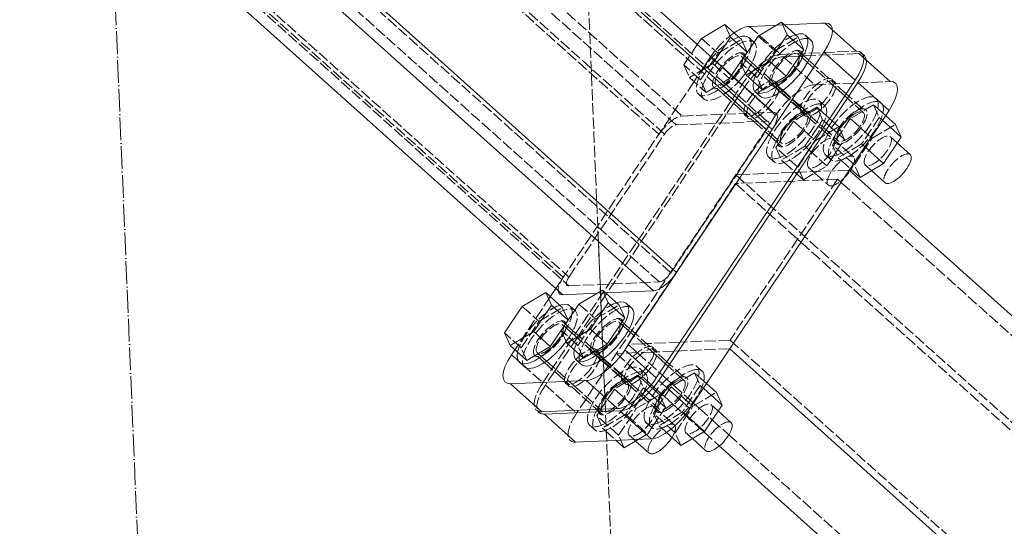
# Model space of a CAD drawing. Header units: millimetres. Extents: x -15129 to 9171, y -18789 to 5877.
# Tile 182 of 256: x -12023 to -11763, y -1575 to -1442. Entities that reach past the tile are written whole.
import ezdxf

# ---------------------------------------------------------------- set-up
doc = ezdxf.new("R2010")
doc.units = ezdxf.units.MM
doc.linetypes.add('ACAD_ISO02W100', pattern=[15, 12, -3])
doc.linetypes.add('ACAD_ISO04W100', pattern=[30, 24, -3, 0, -3])
for name, color, linetype in [('AS_Belki', 145, 'Continuous'), ('AS_Blachy', 30, 'Continuous'), ('AS_Sciany betonowe', 252, 'Continuous'), ('AS_Siatki', 72, 'Continuous'), ('AS_Sruby', 9, 'Continuous')]:
    doc.layers.add(name, color=color, linetype=linetype)

msp = doc.modelspace()

# ---------------------------------------------------------------- linework, layer by layer
at = {"layer": 'AS_Belki', "color": 84, "linetype": 'ACAD_ISO02W100', "lineweight": 13, "ltscale": 0.25}
for p, q in [((-11942.48, -1382.21), (-11847.86, -1467.02)), ((-11925.06, -1381.48), (-11825.54, -1470.68)), ((-11825.46, -1468.38), (-11922.53, -1381.38)), ((-11853.88, -1510.87), (-11994.98, -1384.4)), ((-11850.8, -1508.45), (-11989.46, -1384.17)), ((-11953.53, -1382.67), (-11854.02, -1471.86)), ((-11852.52, -1471.8), (-11952.03, -1382.61)), ((-11849.44, -1469.38), (-11946.51, -1382.38)), ((-12018.96, -1385.4), (-11877.85, -1511.87)), ((-11879.27, -1509.63), (-12017.93, -1385.36)), ((-12016.43, -1385.3), (-11877.77, -1509.57)), ((-11847.86, -1467.02), (-11823.88, -1466.02)), ((-11850.8, -1508.45), (-11825.54, -1470.68)), ((-11849.44, -1469.38), (-11825.46, -1468.38)), ((-11877.77, -1509.57), (-11852.52, -1471.8)), ((-11832.16, -1482.5), (-11833.65, -1482.56)), ((-11833.65, -1482.56), (-11123.89, -2118.71)), ((-11831.99, -1482.49), (-11832.16, -1482.5)), ((-11803.68, -1481.31), (-11831.99, -1482.49)), ((-11833.73, -1484.86), (-11860.23, -1524.49)), ((-11806.76, -1483.74), (-11835.17, -1526.23)), ((-11833.73, -1484.86), (-11833.63, -1484.95)), ((-11833.57, -1484.86), (-11833.73, -1484.86)), ((-11833.63, -1484.95), (-11825.37, -1492.36)), ((-11806.76, -1483.74), (-11833.57, -1484.86)), ((-11805.85, -1484.55), (-11806.76, -1483.74)), ((-11096.99, -2119.88), (-11805.85, -1484.55)), ((-11825.37, -1492.36), (-11817.34, -1499.56)), ((-11817.34, -1499.56), (-11816.43, -1500.37)), ((-11816.43, -1500.37), (-11644.66, -1654.32)), ((-11877.85, -1511.87), (-11853.88, -1510.87)), ((-11870.3, -1513.85), (-11868.15, -1513.76)), ((-11860.58, -1525.02), (-11862.15, -1527.35)), ((-11861.14, -1523.67), (-11861.5, -1524.2)), ((-11860.23, -1524.49), (-11860.58, -1525.02)), ((-11858.16, -1527.19), (-11862.15, -1527.35)), ((-11862.15, -1527.35), (-11859.66, -1529.58)), ((-11857.26, -1527.15), (-11858.16, -1527.19)), ((-11848.39, -1526.78), (-11857.26, -1527.15)), ((-11835.17, -1526.23), (-11848.39, -1526.78)), ((-11835.17, -1526.23), (-11125.41, -2162.37)), ((-11859.63, -1529.54), (-11865.23, -1529.78)), ((-11865.23, -1529.78), (-11862.28, -1532.42)), ((-11859.66, -1529.58), (-11853.79, -1534.85)), ((-11855.72, -1529.38), (-11859.63, -1529.54)), ((-11854.97, -1529.35), (-11855.72, -1529.38)), ((-11854.82, -1529.34), (-11854.97, -1529.35)), ((-11849.97, -1529.14), (-11854.82, -1529.34)), ((-11835.25, -1528.53), (-11849.97, -1529.14)), ((-11862.28, -1532.42), (-11861.05, -1533.52)), ((-11861.05, -1533.52), (-11858.43, -1535.86)), ((-11853.79, -1534.85), (-11851.93, -1536.51)), ((-11858.43, -1535.86), (-11857.04, -1537.11)), ((-11857.04, -1537.11), (-11856.21, -1537.86)), ((-11856.21, -1537.86), (-11854.54, -1539.35)), ((-11851.93, -1536.51), (-11850.72, -1537.6)), ((-11850.72, -1537.6), (-11850.11, -1538.15)), ((-11850.11, -1538.15), (-11845.02, -1542.7)), ((-11854.54, -1539.35), (-11853.33, -1540.44)), ((-11853.33, -1540.44), (-11852.52, -1541.16)), ((-11852.52, -1541.16), (-11850.41, -1543.05)), ((-11850.41, -1543.05), (-11847.57, -1545.6)), ((-11845.02, -1542.7), (-11844.84, -1542.86)), ((-11844.84, -1542.86), (-11843.27, -1544.27)), ((-11847.57, -1545.6), (-11847.26, -1545.88)), ((-11847.26, -1545.88), (-11842.13, -1550.48)), ((-11843.27, -1544.27), (-11839.9, -1547.29)), ((-11839.9, -1547.29), (-11835.52, -1551.22)), ((-11842.13, -1550.48), (-11838.03, -1554.15)), ((-11835.52, -1551.22), (-11776.55, -1604.07))]:
    msp.add_line(p, q, dxfattribs=at)
at = {"layer": 'AS_Belki', "color": 145, "linetype": 'Continuous', "lineweight": 13, "ltscale": 0.25}
for p, q in [((-11824.04, -1470.61), (-11923.56, -1381.42)), ((-11823.88, -1466.02), (-11918.5, -1381.21)), ((-11999, -1384.57), (-11855.45, -1513.23)), ((-11987.96, -1384.11), (-11849.3, -1508.38)), ((-12022.98, -1385.57), (-11879.43, -1514.23)), ((-11849.3, -1508.38), (-11824.04, -1470.61)), ((-11093.92, -2117.46), (-11803.68, -1481.31)), ((-11879.43, -1514.23), (-11870.3, -1513.85)), ((-11868.15, -1513.76), (-11855.45, -1513.23)), ((-11835.25, -1528.53), (-11125.49, -2164.67)), ((-11838.03, -1554.15), (-11778.73, -1607.3))]:
    msp.add_line(p, q, dxfattribs=at)
at = {"layer": 'AS_Belki', "color": 84, "linetype": 'ACAD_ISO02W100', "lineweight": 13, "ltscale": 0.25, "extrusion": (0.68816, -0.61678, -0.382124)}
for centre, radius, start, end in [((-9005.69, -2996.94, -7247.65), 6, 249.5774, 339.5774), ((-9005.69, -2996.94, -7247.65), 3, 249.5774, 339.5774), ((-9050.68, -2994.5, -7241.74), 6, 159.5774, 249.5774), ((-9050.68, -2994.5, -7241.74), 3, 159.5774, 249.5774)]:
    msp.add_arc(centre, radius, start, end, dxfattribs=at)
at = {"layer": 'AS_Belki', "color": 145, "linetype": 'Continuous', "lineweight": 13, "ltscale": 0.25, "extrusion": (-0.68816, 0.61678, 0.382124)}
for centre, start, end in [((8988.94, -2990.37, 7231.77), 110.4226, 200.4226), ((9033.93, -2987.93, 7225.86), 20.4226, 110.4226)]:
    msp.add_arc(centre, 6, start, end, dxfattribs=at)
at = {"layer": 'AS_Belki', "color": 84, "linetype": 'ACAD_ISO02W100', "lineweight": 13, "ltscale": 0.25, "extrusion": (-0.68816, 0.61678, 0.382124)}
for centre, start, end in [((8988.94, -2990.37, 7231.77), 110.4226, 200.4226), ((9033.93, -2987.93, 7225.86), 20.4226, 110.4226)]:
    msp.add_arc(centre, 3, start, end, dxfattribs=at)
at = {"layer": 'AS_Blachy', "color": 145, "linetype": 'Continuous', "lineweight": 13, "ltscale": 0.25}
for p, q in [((-11825.91, -1443.16), (-11830.08, -1443.33)), ((-11822.95, -1443.03), (-11825.91, -1443.16)), ((-11810.92, -1442.53), (-11820.8, -1442.94)), ((-11810.09, -1442.5), (-11810.92, -1442.53)), ((-11801.84, -1449.9), (-11810.09, -1442.5)), ((-11824.04, -1470.61), (-11810.36, -1450.16)), ((-11810.36, -1450.16), (-11802.1, -1457.56)), ((-11801.15, -1450.51), (-11801.26, -1450.52)), ((-11792.89, -1457.92), (-11801.15, -1450.51)), ((-11804.86, -1461.68), (-11802.1, -1457.56)), ((-11854.03, -1536.86), (-11801.42, -1458.17)), ((-11801.42, -1458.17), (-11793.16, -1465.58)), ((-11854.72, -1536.24), (-11804.86, -1461.68)), ((-11843.69, -1541.14), (-11793.16, -1465.58)), ((-11862.98, -1528.84), (-11849.3, -1508.38)), ((-11881.25, -1512.6), (-11882.71, -1514.77)), ((-11892.06, -1528.76), (-11892.95, -1530.09)), ((-11862.98, -1528.84), (-11854.72, -1536.24)), ((-11893.22, -1537.75), (-11873.24, -1536.92)), ((-11893.22, -1537.75), (-11884.96, -1545.15)), ((-11864.98, -1544.32), (-11873.24, -1536.92)), ((-11854.03, -1536.86), (-11845.78, -1544.26)), ((-11845.78, -1544.26), (-11843.69, -1541.14)), ((-11884.96, -1545.15), (-11864.98, -1544.32)), ((-11884.27, -1545.77), (-11864.29, -1544.94)), ((-11884.27, -1545.77), (-11876.02, -1553.17)), ((-11856.03, -1552.34), (-11864.29, -1544.94)), ((-11876.02, -1553.17), (-11856.03, -1552.34))]:
    msp.add_line(p, q, dxfattribs=at)
at = {"layer": 'AS_Blachy', "color": 84, "linetype": 'ACAD_ISO02W100', "lineweight": 13, "ltscale": 0.25}
for p, q in [((-11830.08, -1443.33), (-11821.82, -1450.73)), ((-11820.8, -1442.94), (-11822.95, -1443.03)), ((-11816.37, -1450.54), (-11817.33, -1449.68)), ((-11840.34, -1451.41), (-11841.86, -1453.68)), ((-11832.08, -1458.81), (-11840.34, -1451.41)), ((-11831.35, -1451.17), (-11832.31, -1450.31)), ((-11831.32, -1451.2), (-11831.35, -1451.17)), ((-11829.38, -1452.94), (-11831.32, -1451.2)), ((-11821.82, -1450.73), (-11801.84, -1449.9)), ((-11819.76, -1451.29), (-11821.13, -1451.35)), ((-11821.13, -1451.35), (-11812.87, -1458.75)), ((-11816.96, -1451.17), (-11819.76, -1451.29)), ((-11816.79, -1451.17), (-11816.96, -1451.17)), ((-11816.62, -1451.16), (-11816.79, -1451.17)), ((-11816.2, -1451.14), (-11816.62, -1451.16)), ((-11814.39, -1452.31), (-11816.37, -1450.54)), ((-11815.72, -1451.12), (-11816.2, -1451.14)), ((-11813.8, -1451.04), (-11815.72, -1451.12)), ((-11809.07, -1457.08), (-11814.39, -1452.31)), ((-11801.26, -1450.52), (-11813.8, -1451.04)), ((-11841.86, -1453.68), (-11844.7, -1457.94)), ((-11827.57, -1454.56), (-11829.38, -1452.94)), ((-11824.06, -1457.71), (-11827.57, -1454.56)), ((-11804.52, -1461.17), (-11808.38, -1457.7)), ((-11884.7, -1537.49), (-11832.08, -1458.81)), ((-11844.7, -1457.94), (-11881.25, -1512.6)), ((-11838.63, -1459.75), (-11836.88, -1461.32)), ((-11831.39, -1459.42), (-11832.91, -1461.7)), ((-11823.13, -1466.83), (-11831.39, -1459.42)), ((-11823.64, -1459.13), (-11821.89, -1460.69)), ((-11822.88, -1458.76), (-11823.37, -1458.32)), ((-11821.24, -1460.23), (-11822.88, -1458.76)), ((-11816.33, -1464.63), (-11821.24, -1460.23)), ((-11812.87, -1458.75), (-11792.89, -1457.92)), ((-11836.88, -1461.32), (-11830.37, -1467.15)), ((-11832.91, -1461.7), (-11833.89, -1463.16)), ((-11821.89, -1460.69), (-11815.39, -1466.53)), ((-11800.12, -1465.1), (-11804.52, -1461.17)), ((-11834.24, -1463.69), (-11867.71, -1513.74)), ((-11833.89, -1463.16), (-11834.24, -1463.69)), ((-11815.11, -1465.73), (-11816.33, -1464.63)), ((-11823.13, -1466.83), (-11875.75, -1545.51)), ((-11829.68, -1467.77), (-11828.85, -1468.52)), ((-11814.7, -1467.14), (-11810.83, -1470.61)), ((-11828.85, -1468.52), (-11824.97, -1472)), ((-11810.83, -1470.61), (-11806.44, -1474.54)), ((-11824.97, -1472), (-11821.43, -1475.17)), ((-11882.71, -1514.77), (-11892.06, -1528.76)), ((-11867.88, -1514), (-11875.28, -1525.06)), ((-11867.71, -1513.74), (-11867.88, -1514)), ((-11878.71, -1521.98), (-11879.67, -1521.12)), ((-11878.68, -1522.01), (-11878.71, -1521.98)), ((-11876.73, -1523.76), (-11878.68, -1522.01)), ((-11863.72, -1521.36), (-11864.68, -1520.5)), ((-11861.75, -1523.13), (-11863.72, -1521.36)), ((-11874.93, -1525.37), (-11876.73, -1523.76)), ((-11875.28, -1525.06), (-11875.63, -1525.59)), ((-11871.41, -1528.53), (-11874.93, -1525.37)), ((-11856.43, -1527.9), (-11861.75, -1523.13)), ((-11875.63, -1525.59), (-11881.24, -1533.98)), ((-11892.95, -1530.09), (-11884.7, -1537.49)), ((-11885.99, -1530.57), (-11884.24, -1532.14)), ((-11871, -1529.94), (-11869.25, -1531.51)), ((-11870.24, -1529.58), (-11870.73, -1529.14)), ((-11868.6, -1531.05), (-11870.24, -1529.58)), ((-11851.87, -1531.98), (-11855.74, -1528.52)), ((-11884.24, -1532.14), (-11877.73, -1537.97)), ((-11869.25, -1531.51), (-11862.74, -1537.34)), ((-11863.69, -1535.45), (-11868.6, -1531.05)), ((-11847.48, -1535.92), (-11851.87, -1531.98)), ((-11881.6, -1534.5), (-11884.01, -1538.11)), ((-11881.24, -1533.98), (-11881.6, -1534.5)), ((-11862.47, -1536.54), (-11863.69, -1535.45)), ((-11884.01, -1538.11), (-11875.75, -1545.51)), ((-11862.05, -1537.96), (-11858.9, -1540.78)), ((-11877.04, -1538.59), (-11870.39, -1544.55)), ((-11858.9, -1540.78), (-11853.8, -1545.36)), ((-11870.39, -1544.55), (-11868.78, -1545.99))]:
    msp.add_line(p, q, dxfattribs=at)
at = {"layer": 'AS_Blachy', "color": 84, "linetype": 'ACAD_ISO02W100', "lineweight": 13, "ltscale": 0.25, "extrusion": (-0.68816, 0.61678, 0.382124)}
for centre in [(8982.87, -2996.78, 7247.26), (8972.4, -2992.67, 7237.34), (8982.87, -2992.54, 7237.02), (8972.4, -2988.44, 7227.09), (8972.4, -2988.08, 7226.23), (8982.87, -2992.19, 7236.16), (8982.87, -2987.95, 7225.91), (8972.4, -2983.85, 7215.99), (9056.75, -2988.09, 7226.25), (9067.22, -2992.19, 7236.17), (9067.22, -2987.96, 7225.93), (9056.75, -2983.85, 7216), (9056.75, -2983.5, 7215.14), (9067.22, -2987.6, 7225.07), (9056.75, -2979.26, 7204.9), (9067.22, -2983.37, 7214.82)]:
    msp.add_circle(centre, 6, dxfattribs=at)
at = {"layer": 'AS_Blachy', "color": 145, "linetype": 'Continuous', "lineweight": 13, "ltscale": 0.25, "extrusion": (-0.68816, 0.61678, 0.382124)}
for centre, start, end in [((8979.93, -2997.72, 7249.53), 200.4226, 235.2922), ((8965.97, -2992.24, 7236.3), 110.4226, 200.4226), ((8965.97, -2988.01, 7226.05), 110.4226, 200.4226), ((8965.97, -2983.42, 7214.95), 110.4226, 200.4226), ((9073.65, -2992.62, 7237.21), 290.4226, 20.4226), ((9059.69, -2987.15, 7223.97), 20.4226, 110.4226), ((9059.69, -2982.91, 7213.73), 20.4226, 110.4226), ((9059.69, -2982.56, 7212.87), 20.4226, 110.4226), ((9073.65, -2988.03, 7226.11), 7.8787, 20.4226), ((9059.69, -2978.32, 7202.63), 20.4226, 110.4226)]:
    msp.add_arc(centre, 10, start, end, dxfattribs=at)
at = {"layer": 'AS_Blachy', "color": 84, "linetype": 'ACAD_ISO02W100', "lineweight": 13, "ltscale": 0.25, "extrusion": (-0.68816, 0.61678, 0.382124)}
for centre, start, end in [((8979.93, -2997.72, 7249.53), 235.2922, 290.4226), ((8979.93, -2993.48, 7239.29), 200.4226, 290.4226), ((8979.93, -2993.13, 7238.43), 200.4226, 290.4226), ((8979.93, -2988.89, 7228.18), 200.4226, 290.4226), ((9073.65, -2988.39, 7226.96), 290.4226, 20.4226), ((9073.65, -2988.03, 7226.11), 290.4226, 7.8787), ((9073.65, -2983.79, 7215.86), 290.4226, 20.4226)]:
    msp.add_arc(centre, 10, start, end, dxfattribs=at)
at = {"layer": 'AS_Blachy', "color": 145, "linetype": 'Continuous', "lineweight": 13, "ltscale": 0.25, "extrusion": (0.68816, -0.61678, -0.382124)}
msp.add_arc((-8965.97, -2987.65, -7225.19), 10, 339.5774, 69.5774, dxfattribs=at)
at = {"layer": 'AS_Sciany betonowe', "color": 84, "linetype": 'ACAD_ISO02W100', "lineweight": 13, "ltscale": 0.25}
for p, q in [((-11867.8, -1552.83), (-11873.26, -1421.76)), ((-11869.44, -1513.34), (-11870.08, -1498.07)), ((-11869.42, -1513.81), (-11869.44, -1513.34)), ((-11869.33, -1516.16), (-11869.42, -1513.81)), ((-11869.22, -1518.73), (-11869.33, -1516.16)), ((-11869.01, -1523.69), (-11869.22, -1518.73)), ((-11868.83, -1527.99), (-11869.01, -1523.69)), ((-11868.8, -1528.88), (-11868.83, -1527.99)), ((-11868.71, -1530.95), (-11868.8, -1528.88)), ((-11868.7, -1531.12), (-11868.71, -1530.95)), ((-11868.7, -1531.16), (-11868.7, -1531.12)), ((-11868.67, -1531.82), (-11868.7, -1531.16)), ((-11868.66, -1532.04), (-11868.67, -1531.82)), ((-11868.39, -1538.64), (-11868.66, -1532.04)), ((-11868.29, -1541.03), (-11868.39, -1538.64)), ((-11868.21, -1542.84), (-11868.29, -1541.03)), ((-11868.15, -1544.45), (-11868.21, -1542.84)), ((-11868.12, -1545.16), (-11868.15, -1544.45)), ((-11867.9, -1550.41), (-11867.92, -1549.97)), ((-11867.8, -1552.83), (-11867.9, -1550.41))]:
    msp.add_line(p, q, dxfattribs=at)
at = {"layer": 'AS_Sciany betonowe', "color": 145, "linetype": 'ACAD_ISO02W100', "lineweight": 13, "ltscale": 0.25}
msp.add_line((-11839.35, -2234.92), (-11867.8, -1552.83), dxfattribs=at)
at = {"layer": 'AS_Siatki', "color": 20, "linetype": 'ACAD_ISO04W100', "lineweight": 13, "ltscale": 0.25}
msp.add_line((-11347.6, -17024.7), (-12017.05, -973.9), dxfattribs=at)
at = {"layer": 'AS_Sruby', "color": 145, "linetype": 'Continuous', "lineweight": 13, "ltscale": 0.25}
for p, q in [((-11836.58, -1442.86), (-11842.76, -1446.51)), ((-11836.58, -1442.86), (-11835.07, -1446.19)), ((-11832.17, -1446.8), (-11836.58, -1442.86)), ((-11821.59, -1442.23), (-11827.77, -1445.89)), ((-11821.59, -1442.23), (-11820.08, -1445.57)), ((-11817.19, -1446.18), (-11821.59, -1442.23)), ((-11842.76, -1446.51), (-11843.84, -1448.13)), ((-11835.07, -1446.19), (-11839.17, -1452.32)), ((-11835.07, -1446.19), (-11830.67, -1450.14)), ((-11827.77, -1445.89), (-11832.45, -1452.88)), ((-11830.67, -1450.14), (-11832.17, -1446.8)), ((-11828.87, -1447.53), (-11830.08, -1446.45)), ((-11820.08, -1445.57), (-11824.76, -1452.56)), ((-11820.08, -1445.57), (-11815.68, -1449.51)), ((-11815.68, -1449.51), (-11817.19, -1446.18)), ((-11813.71, -1447.05), (-11815.09, -1445.82)), ((-11820.36, -1456.51), (-11815.68, -1449.51)), ((-11834.76, -1456.27), (-11830.67, -1450.14)), ((-11832.45, -1452.88), (-11830.94, -1456.21)), ((-11824.76, -1452.56), (-11830.94, -1456.21)), ((-11824.76, -1452.56), (-11820.36, -1456.51)), ((-11830.94, -1456.21), (-11826.54, -1460.16)), ((-11826.54, -1460.16), (-11820.36, -1456.51)), ((-11828.63, -1460.52), (-11827.26, -1461.75)), ((-11791.45, -1469.25), (-11794.05, -1466.91)), ((-11794.88, -1468.16), (-11789.94, -1472.58)), ((-11789.94, -1472.58), (-11791.45, -1469.25)), ((-11794.62, -1479.57), (-11789.94, -1472.58)), ((-11799.56, -1475.15), (-11794.62, -1479.57)), ((-11787.51, -1477.25), (-11790.98, -1474.14)), ((-11803.4, -1480.9), (-11800.8, -1483.23)), ((-11800.8, -1483.23), (-11794.62, -1479.57)), ((-11797.79, -1481.45), (-11794.28, -1484.6)), ((-11883.93, -1513.67), (-11890.12, -1517.33)), ((-11883.93, -1513.67), (-11882.43, -1517.01)), ((-11879.53, -1517.62), (-11883.93, -1513.67)), ((-11868.95, -1513.05), (-11875.13, -1516.7)), ((-11868.95, -1513.05), (-11867.44, -1516.38)), ((-11864.54, -1517), (-11868.95, -1513.05)), ((-11890.12, -1517.33), (-11894.79, -1524.32)), ((-11882.43, -1517.01), (-11887.1, -1524)), ((-11882.43, -1517.01), (-11878.02, -1520.96)), ((-11875.13, -1516.7), (-11879.8, -1523.7)), ((-11876.23, -1518.34), (-11877.43, -1517.26)), ((-11867.44, -1516.38), (-11872.12, -1523.38)), ((-11867.44, -1516.38), (-11863.04, -1520.33)), ((-11863.04, -1520.33), (-11864.54, -1517)), ((-11861.07, -1517.87), (-11862.45, -1516.64)), ((-11878.02, -1520.96), (-11879.53, -1517.62)), ((-11882.7, -1527.95), (-11878.02, -1520.96)), ((-11867.71, -1527.32), (-11863.04, -1520.33)), ((-11894.79, -1524.32), (-11893.28, -1527.66)), ((-11887.1, -1524), (-11893.28, -1527.66)), ((-11887.1, -1524), (-11882.7, -1527.95)), ((-11879.8, -1523.7), (-11878.3, -1527.03)), ((-11872.12, -1523.38), (-11878.3, -1527.03)), ((-11872.12, -1523.38), (-11867.71, -1527.32)), ((-11893.28, -1527.66), (-11888.88, -1531.6)), ((-11888.88, -1531.6), (-11882.7, -1527.95)), ((-11878.3, -1527.03), (-11873.89, -1530.98)), ((-11873.89, -1530.98), (-11867.71, -1527.32)), ((-11890.98, -1531.96), (-11889.6, -1533.2)), ((-11875.99, -1531.34), (-11874.62, -1532.57)), ((-11838.81, -1540.06), (-11841.41, -1537.73)), ((-11842.24, -1538.97), (-11837.3, -1543.4)), ((-11837.3, -1543.4), (-11838.81, -1540.06)), ((-11841.97, -1550.39), (-11837.3, -1543.4)), ((-11847.15, -1545.75), (-11841.97, -1550.39)), ((-11834.86, -1548.07), (-11838.34, -1544.95)), ((-11852.15, -1550.46), (-11848.16, -1554.05)), ((-11848.16, -1554.05), (-11841.97, -1550.39)), ((-11865.31, -1552.73), (-11863.14, -1554.67)), ((-11863.14, -1554.67), (-11859.44, -1552.48)), ((-11860.14, -1552.89), (-11856.62, -1556.04)), ((-11845.15, -1552.27), (-11841.64, -1555.42))]:
    msp.add_line(p, q, dxfattribs=at)
at = {"layer": 'AS_Sruby', "color": 84, "linetype": 'ACAD_ISO02W100', "lineweight": 13, "ltscale": 0.25}
for p, q in [((-11842.76, -1446.51), (-11838.36, -1450.46)), ((-11838.36, -1450.46), (-11832.17, -1446.8)), ((-11827.77, -1445.89), (-11823.37, -1449.83)), ((-11823.37, -1449.83), (-11817.19, -1446.18)), ((-11843.84, -1448.13), (-11847.43, -1453.5)), ((-11828.7, -1447.68), (-11828.87, -1447.53)), ((-11828.04, -1456.83), (-11823.37, -1449.83)), ((-11843.03, -1457.45), (-11838.36, -1450.46)), ((-11839.17, -1452.32), (-11839.75, -1453.18)), ((-11831.71, -1451.69), (-11832.09, -1451.35)), ((-11831.67, -1451.72), (-11831.71, -1451.69)), ((-11831.31, -1452.05), (-11831.67, -1451.72)), ((-11829.68, -1453.51), (-11831.31, -1452.05)), ((-11816.72, -1451.07), (-11817.1, -1450.73)), ((-11816.32, -1451.43), (-11816.72, -1451.07)), ((-11814.69, -1452.88), (-11816.32, -1451.43)), ((-11847.43, -1453.5), (-11845.93, -1456.84)), ((-11843.03, -1457.45), (-11847.43, -1453.5)), ((-11841.35, -1454.13), (-11845.93, -1456.84)), ((-11839.75, -1453.18), (-11841.35, -1454.13)), ((-11839.75, -1453.18), (-11835.34, -1457.13)), ((-11828.04, -1456.83), (-11832.45, -1452.88)), ((-11827.89, -1455.12), (-11829.68, -1453.51)), ((-11807.37, -1459.45), (-11814.69, -1452.88)), ((-11845.93, -1456.84), (-11841.52, -1460.79)), ((-11841.52, -1460.79), (-11843.03, -1457.45)), ((-11836.95, -1458.08), (-11835.34, -1457.13)), ((-11835.34, -1457.13), (-11834.76, -1456.27)), ((-11826.54, -1460.16), (-11828.04, -1456.83)), ((-11823.96, -1458.64), (-11827.89, -1455.12)), ((-11841.52, -1460.79), (-11836.95, -1458.08)), ((-11838.86, -1458.7), (-11838.52, -1459.01)), ((-11838.52, -1459.01), (-11838.02, -1459.46)), ((-11838.02, -1459.46), (-11836.36, -1460.94)), ((-11823.49, -1459.05), (-11823.96, -1458.64)), ((-11823.87, -1458.08), (-11823.53, -1458.38)), ((-11823.53, -1458.38), (-11823.03, -1458.83)), ((-11822.36, -1460.07), (-11823.49, -1459.05)), ((-11823.03, -1458.83), (-11821.37, -1460.32)), ((-11821.77, -1460.6), (-11822.36, -1460.07)), ((-11804.87, -1461.69), (-11807.37, -1459.45)), ((-11843.62, -1461.14), (-11842.25, -1462.38)), ((-11836.36, -1460.94), (-11829.07, -1467.47)), ((-11816.48, -1465.34), (-11821.77, -1460.6)), ((-11821.37, -1460.32), (-11814.09, -1466.85)), ((-11799.89, -1466.15), (-11804.87, -1461.69)), ((-11795.13, -1463.71), (-11796.51, -1462.47)), ((-11814.88, -1466.77), (-11816.48, -1465.34)), ((-11812.22, -1464.69), (-11814.79, -1466.21)), ((-11812.22, -1464.69), (-11811.75, -1465.72)), ((-11811.41, -1465.41), (-11812.22, -1464.69)), ((-11810.28, -1464.19), (-11811.5, -1463.1)), ((-11809.78, -1466.88), (-11811.41, -1465.41)), ((-11810.12, -1464.33), (-11810.28, -1464.19)), ((-11797.23, -1464.07), (-11803.41, -1467.72)), ((-11797.23, -1464.07), (-11795.72, -1467.4)), ((-11794.79, -1466.25), (-11797.23, -1464.07)), ((-11829.07, -1467.47), (-11827.95, -1468.48)), ((-11815.22, -1466.47), (-11818.4, -1468.35)), ((-11814.79, -1466.21), (-11815.22, -1466.47)), ((-11814.09, -1466.85), (-11810.48, -1470.08)), ((-11811.75, -1465.72), (-11810.71, -1468.03)), ((-11810.71, -1468.03), (-11811.48, -1469.18)), ((-11810.71, -1468.03), (-11810.25, -1468.44)), ((-11808.88, -1467.69), (-11809.78, -1466.88)), ((-11807.48, -1468.94), (-11808.88, -1467.69)), ((-11803.41, -1467.72), (-11807.05, -1473.16)), ((-11803.41, -1467.72), (-11797.63, -1472.9)), ((-11795.72, -1467.4), (-11800.4, -1474.39)), ((-11795.72, -1467.4), (-11795.26, -1467.81)), ((-11795.26, -1467.81), (-11794.88, -1468.16)), ((-11794.05, -1466.91), (-11794.79, -1466.25)), ((-11827.95, -1468.48), (-11824.61, -1471.47)), ((-11818.4, -1468.35), (-11822.03, -1473.78)), ((-11818.4, -1468.35), (-11812.62, -1473.53)), ((-11811.84, -1469.71), (-11815.39, -1475.02)), ((-11812.62, -1473.53), (-11806.44, -1469.87)), ((-11811.48, -1469.18), (-11811.84, -1469.71)), ((-11810.48, -1470.08), (-11806.67, -1473.5)), ((-11810.25, -1468.44), (-11809.71, -1468.93)), ((-11809.71, -1468.93), (-11808.35, -1470.14)), ((-11808.35, -1470.14), (-11806.89, -1471.45)), ((-11806.44, -1469.87), (-11807.48, -1468.94)), ((-11806.34, -1470.09), (-11806.44, -1469.87)), ((-11805.8, -1471.29), (-11806.34, -1470.09)), ((-11797.63, -1472.9), (-11791.45, -1469.25)), ((-11824.61, -1471.47), (-11821.66, -1474.12)), ((-11807.53, -1473.36), (-11807.73, -1473.19)), ((-11807.05, -1473.16), (-11807.33, -1473.58)), ((-11806.89, -1471.45), (-11806.27, -1472)), ((-11806.27, -1472), (-11804.93, -1473.21)), ((-11804.93, -1473.21), (-11805.8, -1471.29)), ((-11805.15, -1473.53), (-11804.93, -1473.21)), ((-11802.31, -1479.89), (-11797.63, -1472.9)), ((-11790.98, -1474.14), (-11792.74, -1472.56)), ((-11822.39, -1474.31), (-11823.07, -1475.34)), ((-11823.07, -1475.34), (-11821.57, -1478.67)), ((-11817.29, -1480.52), (-11823.07, -1475.34)), ((-11822.32, -1474.21), (-11822.39, -1474.31)), ((-11822.03, -1473.78), (-11822.32, -1474.21)), ((-11815.39, -1475.02), (-11821.57, -1478.67)), ((-11817.29, -1480.52), (-11812.62, -1473.53)), ((-11815.39, -1475.02), (-11815.08, -1475.29)), ((-11815.08, -1475.29), (-11814.38, -1475.92)), ((-11814.38, -1475.92), (-11809.61, -1480.2)), ((-11807.4, -1473.68), (-11808.09, -1474.71)), ((-11808.09, -1474.71), (-11806.58, -1478.05)), ((-11802.31, -1479.89), (-11808.09, -1474.71)), ((-11807.31, -1473.56), (-11807.53, -1473.36)), ((-11807.33, -1473.58), (-11807.4, -1473.68)), ((-11805.97, -1474.76), (-11807.31, -1473.56)), ((-11807.22, -1476.63), (-11805.15, -1473.53)), ((-11800.4, -1474.39), (-11806.58, -1478.05)), ((-11803.19, -1477.26), (-11805.97, -1474.76)), ((-11800.4, -1474.39), (-11800.09, -1474.67)), ((-11800.09, -1474.67), (-11799.56, -1475.15)), ((-11825.04, -1477.8), (-11823.67, -1479.03)), ((-11810.05, -1477.17), (-11808.68, -1478.41)), ((-11808.49, -1478.53), (-11807.22, -1476.63)), ((-11806.58, -1478.05), (-11805.9, -1478.66)), ((-11802.5, -1477.88), (-11803.19, -1477.26)), ((-11821.57, -1478.67), (-11820.89, -1479.28)), ((-11820.89, -1479.28), (-11818.23, -1481.67)), ((-11815.79, -1483.85), (-11817.29, -1480.52)), ((-11815.79, -1483.85), (-11809.61, -1480.2)), ((-11814.5, -1480.54), (-11813.19, -1481.71)), ((-11809.61, -1480.2), (-11808.49, -1478.53)), ((-11805.9, -1478.66), (-11803.4, -1480.9)), ((-11800.8, -1483.23), (-11802.31, -1479.89)), ((-11799.51, -1479.91), (-11797.79, -1481.45)), ((-11818.23, -1481.67), (-11817.96, -1481.91)), ((-11817.96, -1481.91), (-11815.79, -1483.85)), ((-11813.19, -1481.71), (-11812.78, -1482.08)), ((-11812.78, -1482.08), (-11809.27, -1485.22)), ((-11890.12, -1517.33), (-11885.71, -1521.28)), ((-11875.13, -1516.7), (-11870.72, -1520.65)), ((-11870.72, -1520.65), (-11864.54, -1517)), ((-11885.71, -1521.28), (-11879.53, -1517.62)), ((-11876.06, -1518.5), (-11876.23, -1518.34)), ((-11890.39, -1528.27), (-11885.71, -1521.28)), ((-11879.06, -1522.51), (-11879.44, -1522.17)), ((-11879.03, -1522.54), (-11879.06, -1522.51)), ((-11878.66, -1522.87), (-11879.03, -1522.54)), ((-11875.4, -1527.64), (-11870.72, -1520.65)), ((-11864.08, -1521.89), (-11864.46, -1521.55)), ((-11863.68, -1522.25), (-11864.08, -1521.89)), ((-11862.05, -1523.7), (-11863.68, -1522.25)), ((-11890.39, -1528.27), (-11894.79, -1524.32)), ((-11875.4, -1527.64), (-11879.8, -1523.7)), ((-11877.04, -1524.33), (-11878.66, -1522.87)), ((-11875.24, -1525.93), (-11877.04, -1524.33)), ((-11854.73, -1530.26), (-11862.05, -1523.7)), ((-11873.89, -1530.98), (-11875.4, -1527.64)), ((-11871.32, -1529.45), (-11875.24, -1525.93)), ((-11888.88, -1531.6), (-11890.39, -1528.27)), ((-11886.22, -1529.52), (-11885.87, -1529.83)), ((-11885.87, -1529.83), (-11885.38, -1530.27)), ((-11885.38, -1530.27), (-11883.72, -1531.76)), ((-11870.85, -1529.87), (-11871.32, -1529.45)), ((-11871.23, -1528.9), (-11870.89, -1529.2)), ((-11870.89, -1529.2), (-11870.39, -1529.65)), ((-11869.72, -1530.89), (-11870.85, -1529.87)), ((-11870.39, -1529.65), (-11868.73, -1531.14)), ((-11852.22, -1532.51), (-11854.73, -1530.26)), ((-11883.72, -1531.76), (-11876.43, -1538.29)), ((-11869.12, -1531.42), (-11869.72, -1530.89)), ((-11863.83, -1536.16), (-11869.12, -1531.42)), ((-11868.73, -1531.14), (-11861.44, -1537.67)), ((-11847.25, -1536.97), (-11852.22, -1532.51)), ((-11859.57, -1535.51), (-11862.15, -1537.03)), ((-11859.57, -1535.51), (-11858.07, -1538.84)), ((-11858.77, -1536.23), (-11859.57, -1535.51)), ((-11857.64, -1535), (-11858.85, -1533.92)), ((-11857.48, -1535.15), (-11857.64, -1535)), ((-11844.59, -1534.88), (-11847.59, -1536.66)), ((-11844.59, -1534.88), (-11843.08, -1538.22)), ((-11842.15, -1537.07), (-11844.59, -1534.88)), ((-11842.49, -1534.52), (-11843.87, -1533.29)), ((-11876.43, -1538.29), (-11869.49, -1544.51)), ((-11862.58, -1537.29), (-11865.76, -1539.16)), ((-11862.24, -1537.59), (-11863.83, -1536.16)), ((-11862.15, -1537.03), (-11862.58, -1537.29)), ((-11861.44, -1537.67), (-11858.48, -1540.32)), ((-11857.13, -1537.7), (-11858.77, -1536.23)), ((-11856.54, -1538.22), (-11857.13, -1537.7)), ((-11854.84, -1539.75), (-11856.54, -1538.22)), ((-11847.59, -1536.66), (-11850.77, -1538.54)), ((-11843.08, -1538.22), (-11847.76, -1545.21)), ((-11843.08, -1538.22), (-11842.62, -1538.63)), ((-11841.41, -1537.73), (-11842.15, -1537.07)), ((-11865.76, -1539.16), (-11869.33, -1544.5)), ((-11865.76, -1539.16), (-11859.97, -1544.34)), ((-11859.19, -1540.53), (-11860.18, -1542)), ((-11859.97, -1544.34), (-11853.79, -1540.69)), ((-11858.84, -1540), (-11859.19, -1540.53)), ((-11858.07, -1538.84), (-11858.84, -1540)), ((-11858.48, -1540.32), (-11854.02, -1544.32)), ((-11858.07, -1538.84), (-11857.61, -1539.26)), ((-11857.61, -1539.26), (-11857.55, -1539.31)), ((-11857.55, -1539.31), (-11855.7, -1540.96)), ((-11855.7, -1540.96), (-11854.25, -1542.26)), ((-11853.79, -1540.69), (-11854.84, -1539.75)), ((-11850.77, -1538.54), (-11854.4, -1543.98)), ((-11853.69, -1540.91), (-11853.79, -1540.69)), ((-11853.15, -1542.11), (-11853.69, -1540.91)), ((-11850.77, -1538.54), (-11844.99, -1543.72)), ((-11844.99, -1543.72), (-11838.81, -1540.06)), ((-11842.62, -1538.63), (-11842.24, -1538.97)), ((-11860.18, -1542), (-11862.74, -1545.83)), ((-11854.25, -1542.26), (-11853.63, -1542.82)), ((-11853.63, -1542.82), (-11852.29, -1544.02)), ((-11852.29, -1544.02), (-11853.15, -1542.11)), ((-11838.34, -1544.95), (-11840.09, -1543.38)), ((-11869.74, -1545.13), (-11870.43, -1546.16)), ((-11870.43, -1546.16), (-11868.92, -1549.49)), ((-11864.65, -1551.34), (-11870.43, -1546.16)), ((-11869.67, -1545.02), (-11869.74, -1545.13)), ((-11869.39, -1544.6), (-11869.67, -1545.02)), ((-11869.49, -1544.51), (-11869.01, -1544.94)), ((-11869.33, -1544.5), (-11869.39, -1544.6)), ((-11862.74, -1545.83), (-11868.92, -1549.49)), ((-11864.65, -1551.34), (-11859.97, -1544.34)), ((-11862.74, -1545.83), (-11862.43, -1546.11)), ((-11862.43, -1546.11), (-11856.96, -1551.02)), ((-11855.84, -1549.35), (-11852.5, -1544.35)), ((-11854.76, -1544.5), (-11855.44, -1545.53)), ((-11855.44, -1545.53), (-11853.94, -1548.87)), ((-11849.66, -1550.71), (-11855.44, -1545.53)), ((-11854.89, -1544.18), (-11855.08, -1544.01)), ((-11854.67, -1544.37), (-11854.89, -1544.18)), ((-11854.69, -1544.4), (-11854.76, -1544.5)), ((-11854.4, -1543.98), (-11854.69, -1544.4)), ((-11853.33, -1545.58), (-11854.67, -1544.37)), ((-11847.76, -1545.21), (-11853.94, -1548.87)), ((-11850.54, -1548.07), (-11853.33, -1545.58)), ((-11852.5, -1544.35), (-11852.29, -1544.02)), ((-11849.66, -1550.71), (-11844.99, -1543.72)), ((-11847.76, -1545.21), (-11847.45, -1545.49)), ((-11847.45, -1545.49), (-11847.15, -1545.75)), ((-11872.4, -1548.61), (-11871.02, -1549.85)), ((-11857.41, -1547.99), (-11856.03, -1549.22)), ((-11849.86, -1548.69), (-11850.54, -1548.07)), ((-11868.92, -1549.49), (-11868.24, -1550.1)), ((-11868.24, -1550.1), (-11865.31, -1552.73)), ((-11863.14, -1554.67), (-11864.65, -1551.34)), ((-11861.85, -1551.35), (-11860.55, -1552.53)), ((-11859.44, -1552.48), (-11856.96, -1551.02)), ((-11856.96, -1551.02), (-11855.84, -1549.35)), ((-11853.94, -1548.87), (-11853.26, -1549.48)), ((-11853.26, -1549.48), (-11852.15, -1550.46)), ((-11848.16, -1554.05), (-11849.66, -1550.71)), ((-11846.87, -1550.73), (-11845.15, -1552.27)), ((-11860.55, -1552.53), (-11860.14, -1552.89))]:
    msp.add_line(p, q, dxfattribs=at)
at = {"layer": 'AS_Sruby', "color": 84, "linetype": 'ACAD_ISO02W100', "lineweight": 13, "ltscale": 0.25, "extrusion": (-0.68816, 0.61678, 0.382124)}
for centre, radius in [((8982.87, -2996.78, 7247.26), 5), ((8972.4, -2992.67, 7237.34), 5), ((8982.87, -2987.95, 7225.91), 10), ((8982.87, -2987.24, 7224.21), 10), ((8972.4, -2983.85, 7215.99), 10), ((8972.4, -2983.14, 7214.28), 10), ((8972.4, -2983.85, 7215.99), 5), ((8982.87, -2987.95, 7225.91), 5), ((8982.87, -2984.28, 7217.03), 5), ((8972.4, -2980.17, 7207.1), 5), ((9067.22, -2992.19, 7236.17), 5), ((9056.75, -2988.09, 7226.25), 5), ((9067.22, -2983.37, 7214.82), 10), ((9056.75, -2979.26, 7204.9), 10), ((9056.75, -2978.55, 7203.19), 10), ((9067.22, -2982.66, 7213.12), 10), ((9067.22, -2983.37, 7214.82), 5), ((9056.75, -2979.26, 7204.9), 5), ((9067.22, -2979.69, 7205.94), 5), ((9056.75, -2975.59, 7196.01), 5)]:
    msp.add_circle(centre, radius, dxfattribs=at)
at = {"layer": 'AS_Sruby', "color": 145, "linetype": 'Continuous', "lineweight": 13, "ltscale": 0.25, "extrusion": (-0.68816, 0.61678, 0.382124)}
for centre, radius, start, end in [((8972.4, -2993.38, 7239.04), 10, 326.6604, 213.4095), ((8982.87, -2997.49, 7248.97), 10, 148.8186, 213.4095), ((8972.4, -2992.67, 7237.34), 10, 357.9226, 177.9226), ((8982.87, -2997.49, 7248.97), 10, 87.4275, 108.7293), ((8982.87, -2996.78, 7247.26), 10, 87.4276, 103.6491), ((8972.4, -2977.49, 7200.61), 5, 357.9226, 177.9226), ((8982.87, -2981.59, 7210.54), 5, 109.2851, 115.747), ((9067.22, -2992.9, 7237.88), 10, 148.8186, 213.4095), ((9056.75, -2988.79, 7227.95), 10, 326.6604, 213.4095), ((9056.75, -2988.09, 7226.25), 10, 357.9226, 177.9226), ((9067.22, -2992.9, 7237.88), 10, 326.6604, 108.7293), ((9067.22, -2992.19, 7236.17), 10, 357.9226, 103.6492), ((9056.75, -2972.9, 7189.52), 5, 357.9226, 177.9226), ((9067.22, -2977.01, 7199.45), 5, 357.9226, 115.747)]:
    msp.add_arc(centre, radius, start, end, dxfattribs=at)
at = {"layer": 'AS_Sruby', "color": 84, "linetype": 'ACAD_ISO02W100', "lineweight": 13, "ltscale": 0.25, "extrusion": (-0.68816, 0.61678, 0.382124)}
for centre, radius, start, end in [((8982.87, -2997.49, 7248.97), 10, 213.4095, 87.4275), ((8982.87, -2996.78, 7247.26), 10, 103.6491, 87.4276), ((8972.4, -2993.38, 7239.04), 10, 213.4095, 326.6604), ((8972.4, -2992.67, 7237.34), 10, 177.9226, 357.9226), ((8982.87, -2997.49, 7248.97), 10, 108.7293, 148.8186), ((8982.87, -2981.59, 7210.54), 5, 115.747, 109.2851), ((8972.4, -2977.49, 7200.61), 5, 177.9226, 357.9226), ((9067.22, -2992.9, 7237.88), 10, 213.4095, 326.6604), ((9067.22, -2992.19, 7236.17), 10, 103.6492, 357.9226), ((9056.75, -2988.79, 7227.95), 10, 213.4095, 326.6604), ((9056.75, -2988.09, 7226.25), 10, 177.9226, 357.9226), ((9067.22, -2992.9, 7237.88), 10, 108.7293, 148.8186), ((9067.22, -2977.01, 7199.45), 5, 115.747, 357.9226), ((9056.75, -2972.9, 7189.52), 5, 177.9226, 357.9226)]:
    msp.add_arc(centre, radius, start, end, dxfattribs=at)

doc.saveas('drawing.dxf')
